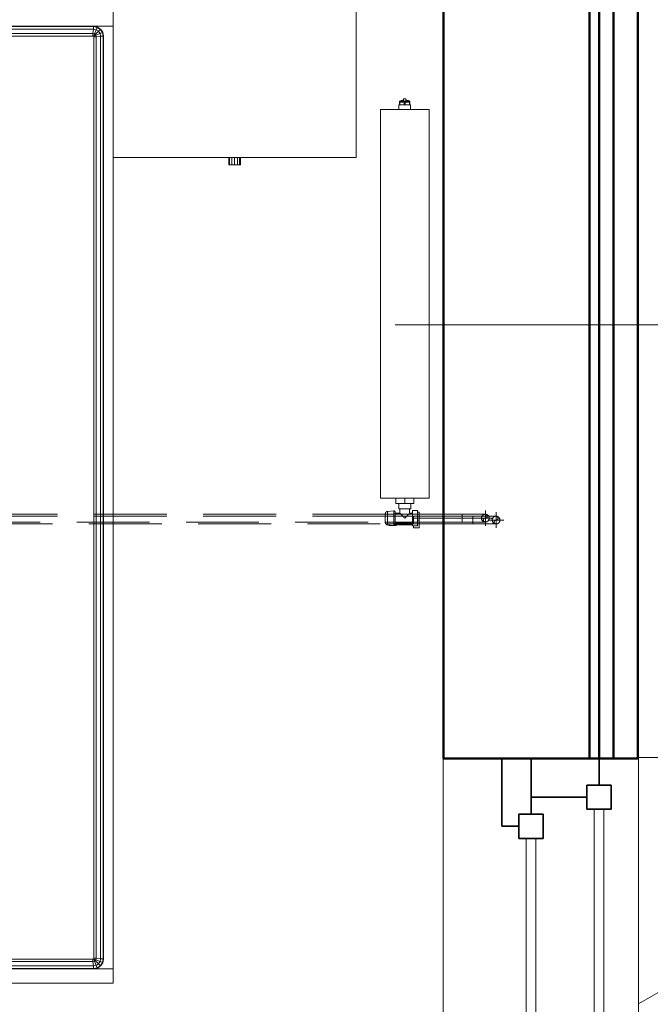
# Model space of a CAD drawing. Header units: millimetres. Extents: x -125 to 26481, y 4748 to 39818.
# Tile 66 of 104: x 23689 to 24987, y 31624 to 33651. Entities that reach past the tile are written whole.
import ezdxf

# ---------------------------------------------------------------- set-up
doc = ezdxf.new("R2010")
doc.units = ezdxf.units.MM
for name, pattern in [('ADSK_Осевая', [700, 500, -100, 0, -100]), ('ADSK_Скрыто', [300, 150, -150]), ('ADSK_Штриховая_ш3 п1_5', [225, 150, -75])]:
    doc.linetypes.add(name, pattern=pattern)
for name, color, linetype, lineweight in [('A-DETL-____-HDLN', 90, 'ADSK_Скрыто', 9), ('A-DETL-____-MBND', 5, 'ADSK_Штриховая_ш3 п1_5', 20), ('A-GENM-____-MCUT', 13, 'Continuous', 50), ('A-GENM-____-OTLN', 13, 'Continuous', 20), ('A-GLAZ-____-MCUT', 151, 'Continuous', 35), ('A-GLAZ-____-OTLN', 151, 'Continuous', 20), ('A-PART-____-MCUT', 2, 'Continuous', 50), ('A-PART-____-OTLN', 2, 'Continuous', 20), ('A-WALL-____-MCUT', 113, 'Continuous', 50), ('A-WALL-____-OTLN', 113, 'Continuous', 20), ('I-FURN-____-OTLN', 30, 'Continuous', 20), ('L-SITE-____-OTLN', 91, 'Continuous', 20), ('M-EQPM-___-IDEN', 50, 'Continuous', 20), ('M-EQPM-____-OTLN', 50, 'Continuous', 20), ('P-PIPE-____-CNTR', 3, 'ADSK_Осевая', 20), ('P-PIPE-____-OTLN', 3, 'Continuous', 20)]:
    doc.layers.add(name, color=color, linetype=linetype, lineweight=lineweight)

# ---------------------------------------------------------------- blocks, each defined once
blk = doc.blocks.new('Family - Site-608699-В_Этаж 02_Отопление')
at = {"layer": 'A-DETL-____-MBND', "color": 253}
blk.add_line((40704.2, 31625.4), (41402.9, 32029.5), dxfattribs=at)
blk = doc.blocks.new('Прямая форма - V line-610360-В_Этаж 02_Отопление')
at = {"layer": 'A-GLAZ-____-MCUT', "color": 53}
for p, q in [((105, -55), (55, -55)), ((55, -55), (55, -105)), ((105, -105), (105, -55)), ((846.6, -55), (796.6, -55)), ((796.6, -55), (796.6, -105)), ((846.6, -105), (846.6, -55)), ((896.6, -55), (846.6, -55)), ((846.6, -55), (846.6, -105)), ((896.6, -105), (896.6, -55)), ((1638.1, -55), (1588.1, -55)), ((1588.1, -55), (1588.1, -105)), ((1638.1, -105), (1638.1, -55)), ((55, -80), (0, -80)), ((0, -80), (0, -220)), ((55, -105), (55, -80)), ((1693.1, -80), (1638.1, -80)), ((1638.1, -80), (1638.1, -105)), ((1693.1, -220), (1693.1, -80)), ((55, -105), (105, -105)), ((80, -105), (55, -105)), ((80, -220), (80, -105)), ((796.6, -105), (846.6, -105)), ((846.6, -105), (896.6, -105)), ((1588.1, -105), (1638.1, -105)), ((1613.1, -105), (1613.1, -220)), ((1638.1, -105), (1613.1, -105)), ((165, -195), (115, -195)), ((115, -195), (115, -245)), ((165, -245), (165, -195)), ((846.6, -195), (796.6, -195)), ((796.6, -195), (796.6, -245)), ((896.6, -195), (846.6, -195)), ((846.6, -195), (846.6, -245)), ((846.6, -245), (846.6, -195)), ((896.6, -245), (896.6, -195)), ((1578.1, -195), (1528.1, -195)), ((1528.1, -195), (1528.1, -245)), ((1578.1, -245), (1578.1, -195)), ((0, -220), (80, -220)), ((115, -220), (0, -220)), ((0, -220), (0, -280)), ((115, -245), (115, -220)), ((1693.1, -220), (1578.1, -220)), ((1578.1, -220), (1578.1, -245)), ((1613.1, -220), (1693.1, -220)), ((1693.1, -280), (1693.1, -220)), ((115, -245), (165, -245)), ((140, -245), (115, -245)), ((140, -280), (140, -245)), ((796.6, -245), (846.6, -245)), ((846.6, -245), (896.6, -245)), ((1528.1, -245), (1578.1, -245)), ((1553.1, -245), (1553.1, -280)), ((1578.1, -245), (1553.1, -245)), ((0, -280), (140, -280)), ((1553.1, -280), (1693.1, -280))]:
    blk.add_line(p, q, dxfattribs=at)
at = {"layer": 'A-GLAZ-____-OTLN', "color": 253}
for p, q in [((796.6, -70), (105, -70)), ((1588.1, -70), (896.6, -70)), ((105, -90), (796.6, -90)), ((896.6, -90), (1588.1, -90)), ((796.6, -210), (165, -210)), ((1528.1, -210), (896.6, -210)), ((165, -230), (796.6, -230)), ((896.6, -230), (1528.1, -230))]:
    blk.add_line(p, q, dxfattribs=at)
blk = doc.blocks.new('Прямая форма - ფ2-610361-В_Этаж 02_Отопление')
blk.add_blockref('Прямая форма - V line-610360-В_Этаж 02_Отопление', (0, 0))
blk = doc.blocks.new('Прямая форма - V line-610911-В_Этаж 02_Отопление')
at = {"layer": 'I-FURN-____-OTLN', "color": 253}
for p, q in [((900, 0), (900, -300)), ((1400, 0), (1400, -300)), ((-859.9, -30.7), (859.9, -30.7)), ((-859.4, -35.9), (859.4, -35.9)), ((900, -30), (645.4, -30)), ((645.4, -30), (900, -30)), ((858.5, -44.8), (859.4, -35.9)), ((859.4, -35.9), (859.9, -30.7)), ((859.4, -35.9), (865.4, -37)), ((859.9, -30.7), (860, -30)), ((859.9, -30.7), (867.4, -32.2)), ((860, -30), (867.7, -31.5)), ((861.9, -45.5), (865.4, -37)), ((863.5, -46.5), (869.9, -40.1)), ((865.4, -37), (867.4, -32.2)), ((865.4, -37), (869.9, -40.1)), ((867.4, -32.2), (867.7, -31.5)), ((867.4, -32.2), (873.7, -36.3)), ((867.7, -31.5), (874.1, -35.9)), ((869.9, -40.1), (873.7, -36.3)), ((869.9, -40.1), (873, -44.6)), ((873.7, -36.3), (874.1, -35.9)), ((873.7, -36.3), (877.8, -42.6)), ((874.1, -35.9), (878.5, -42.3)), ((-858.5, -44.8), (858.5, -44.8)), ((-858, -50), (858, -50)), ((858, -50), (858.5, -44.8)), ((858, -50), (859.7, -50.3)), ((858.5, -44.8), (861.9, -45.5)), ((859.7, -50.3), (860, -50)), ((859.7, -50.3), (860, -52)), ((860, -50), (861.9, -45.5)), ((860, -50), (863.5, -46.5)), ((860, -50), (864.5, -48.1)), ((860, -52), (865.2, -51.5)), ((860, -52), (860, -1948)), ((861.9, -45.5), (863.5, -46.5)), ((863.5, -46.5), (864.5, -48.1)), ((864.5, -48.1), (873, -44.6)), ((864.5, -48.1), (865.2, -51.5)), ((865.2, -51.5), (874.1, -50.6)), ((865.2, -51.5), (865.2, -1948.5)), ((873, -44.6), (877.8, -42.6)), ((873, -44.6), (874.1, -50.6)), ((874.1, -50.6), (879.3, -50.1)), ((874.1, -50.6), (874.1, -1949.4)), ((877.8, -42.6), (878.5, -42.3)), ((877.8, -42.6), (879.3, -50.1)), ((878.5, -42.3), (880, -50)), ((879.3, -50.1), (880, -50)), ((879.3, -50.1), (879.3, -1949.9)), ((880, -50), (880, -1950)), ((900, -300), (900, -1970)), ((900, -300), (1400, -300)), ((1138, -315), (1138, -300)), ((1139.6, -315), (1139.6, -300)), ((1144, -315), (1144, -300)), ((1150, -315), (1150, -300)), ((1156, -315), (1156, -300)), ((1160.4, -315), (1160.4, -300)), ((1162, -315), (1162, -300)), ((1138, -315), (1139.6, -315)), ((1139.6, -315), (1144, -315)), ((1144, -315), (1150, -315)), ((1150, -315), (1156, -315)), ((1156, -315), (1160.4, -315)), ((1160.4, -315), (1162, -315)), ((859.4, -1964.1), (-859.4, -1964.1)), ((858.5, -1955.2), (-858.5, -1955.2)), ((858, -1950), (-858, -1950)), ((859.7, -1949.7), (858, -1950)), ((858, -1950), (858.5, -1955.2)), ((861.9, -1954.5), (858.5, -1955.2)), ((858.5, -1955.2), (859.4, -1964.1)), ((865.4, -1963), (859.4, -1964.1)), ((859.4, -1964.1), (859.9, -1969.3)), ((860, -1948), (859.7, -1949.7)), ((859.7, -1949.7), (860, -1950)), ((865.2, -1948.5), (860, -1948)), ((860, -1950), (864.5, -1951.9)), ((860, -1950), (863.5, -1953.5)), ((860, -1950), (861.9, -1954.5)), ((863.5, -1953.5), (861.9, -1954.5)), ((861.9, -1954.5), (865.4, -1963)), ((864.5, -1951.9), (863.5, -1953.5)), ((863.5, -1953.5), (869.9, -1959.9)), ((865.2, -1948.5), (864.5, -1951.9)), ((864.5, -1951.9), (873, -1955.4)), ((874.1, -1949.4), (865.2, -1948.5)), ((869.9, -1959.9), (865.4, -1963)), ((865.4, -1963), (867.4, -1967.8)), ((873.7, -1963.7), (867.4, -1967.8)), ((874.1, -1964.1), (867.7, -1968.5)), ((873, -1955.4), (869.9, -1959.9)), ((869.9, -1959.9), (873.7, -1963.7)), ((874.1, -1949.4), (873, -1955.4)), ((873, -1955.4), (877.8, -1957.4)), ((877.8, -1957.4), (873.7, -1963.7)), ((873.7, -1963.7), (874.1, -1964.1)), ((879.3, -1949.9), (874.1, -1949.4)), ((878.5, -1957.7), (874.1, -1964.1)), ((879.3, -1949.9), (877.8, -1957.4)), ((877.8, -1957.4), (878.5, -1957.7)), ((880, -1950), (878.5, -1957.7)), ((880, -1950), (879.3, -1949.9)), ((859.9, -1969.3), (-859.9, -1969.3)), ((645.4, -1970), (900, -1970)), ((645.4, -1970), (900, -1970)), ((867.4, -1967.8), (859.9, -1969.3)), ((859.9, -1969.3), (860, -1970)), ((867.7, -1968.5), (860, -1970)), ((867.4, -1967.8), (867.7, -1968.5)), ((900, -2000), (900, -1970)), ((900, -2000), (900, -1970)), ((900, -2000), (645.4, -2000)), ((645.4, -2000), (900, -2000))]:
    blk.add_line(p, q, dxfattribs=at)
blk = doc.blocks.new('Прямая форма - FU - 059-610912-В_Этаж 02_Отопление')
blk.add_blockref('Прямая форма - V line-610911-В_Этаж 02_Отопление', (0, 0))
blk = doc.blocks.new('Прямая форма - Gypsum Plasterboard - Waterproof-611012-В_Этаж 02_Отопление')
at = {"layer": 'A-WALL-____-MCUT', "color": 9}
for p, q in [((7184.9, 50), (3493.1, 50)), ((3493.1, 50), (3493.1, 0)), ((3493.1, 0), (7184.9, 0))]:
    blk.add_line(p, q, dxfattribs=at)
blk = doc.blocks.new('Прямая форма - Insulation - Thermal Break-611013-В_Этаж 02_Отопление')
at = {"layer": 'A-WALL-____-MCUT', "color": 9}
for p, q in [((7184.9, 80), (3493.1, 80)), ((3493.1, 80), (3493.1, 50)), ((3493.1, 50), (7184.9, 50))]:
    blk.add_line(p, q, dxfattribs=at)
blk = doc.blocks.new('Прямая форма - Masonry Block - Structural-611014-В_Этаж 02_Отопление')
at = {"layer": 'A-WALL-____-MCUT', "color": 9}
for p, q in [((5030, 400), (3493.1, 400)), ((3493.1, 400), (3493.1, 100)), ((3493.1, 100), (5030, 100))]:
    blk.add_line(p, q, dxfattribs=at)
blk = doc.blocks.new('Прямая форма - Concrete - Structural-611015-В_Этаж 02_Отопление')
at = {"layer": 'A-WALL-____-MCUT', "color": 9}
for p, q in [((7184.9, 100), (3493.1, 100)), ((3493.1, 100), (3493.1, 80)), ((3493.1, 80), (7184.9, 80))]:
    blk.add_line(p, q, dxfattribs=at)
blk = doc.blocks.new('Прямая форма - SW - 004-611016-В_Этаж 02_Отопление')
for name in ['Прямая форма - Masonry Block - Structural-611014-В_Этаж 02_Отопление', 'Прямая форма - Concrete - Structural-611015-В_Этаж 02_Отопление', 'Прямая форма - Insulation - Thermal Break-611013-В_Этаж 02_Отопление', 'Прямая форма - Gypsum Plasterboard - Waterproof-611012-В_Этаж 02_Отопление']:
    blk.add_blockref(name, (0, 0))
blk = doc.blocks.new('Family - ფ2-611018-В_Этаж 02_Отопление')
at = {"layer": 'A-GENM-____-MCUT', "lineweight": 9}
for p, q in [((-846.6, 401), (-846.6, 280)), ((846.6, 401), (-846.6, 401)), ((846.6, 280), (846.6, 401)), ((-846.6, 280), (-846.6, -1)), ((846.6, -1), (846.6, 280)), ((-846.6, -1), (846.6, -1))]:
    blk.add_line(p, q, dxfattribs=at)
blk = doc.blocks.new('Family - Gypsum Plasterboard - Waterproof-611020-В_Этаж 02_Отопление')
at = {"layer": 'A-PART-____-MCUT', "color": 9}
for p, q in [((7184.9, 50), (3493.1, 50)), ((3493.1, 50), (3493.1, 0)), ((3493.1, 0), (7184.9, 0))]:
    blk.add_line(p, q, dxfattribs=at)
blk = doc.blocks.new('Family - Insulation - Thermal Break-611022-В_Этаж 02_Отопление')
at = {"layer": 'A-PART-____-MCUT', "color": 9}
for p, q in [((7184.9, 80), (3493.1, 80)), ((3493.1, 80), (3493.1, 50)), ((3493.1, 50), (7184.9, 50))]:
    blk.add_line(p, q, dxfattribs=at)
blk = doc.blocks.new('Family - Masonry Block - Structural-611024-В_Этаж 02_Отопление')
at = {"layer": 'A-PART-____-MCUT', "color": 9}
for p, q in [((5030, 400), (3493.1, 400)), ((3493.1, 400), (3493.1, 100)), ((3493.1, 100), (5030, 100))]:
    blk.add_line(p, q, dxfattribs=at)
blk = doc.blocks.new('Family - Concrete - Structural-611028-В_Этаж 02_Отопление')
at = {"layer": 'A-PART-____-MCUT', "color": 9}
for p, q in [((7184.9, 100), (3493.1, 100)), ((3493.1, 100), (3493.1, 80)), ((3493.1, 80), (7184.9, 80))]:
    blk.add_line(p, q, dxfattribs=at)
blk = doc.blocks.new('Прямая форма - V line-612828-В_Этаж 02_Отопление')
at = {"layer": 'A-GENM-____-MCUT', "lineweight": 9}
for p, q in [((40703.2, 35504.2), (40703.2, 32132.5)), ((40703.2, 32132.5), (40753.2, 32132.5))]:
    blk.add_line(p, q, dxfattribs=at)
blk = doc.blocks.new('Прямая форма - SLA - 004-612829-В_Этаж 02_Отопление')
blk.add_blockref('Прямая форма - V line-612828-В_Этаж 02_Отопление', (0, 0))
blk = doc.blocks.new('V line_ifc_RVT-1-В_Этаж 02_Отопление')
at = {"layer": 'A-GENM-____-OTLN', "color": 253, "lineweight": 20}
blk.add_blockref('Прямая форма - SLA - 004-612829-В_Этаж 02_Отопление', (0, 0), dxfattribs=at)
at = {"layer": 'A-GENM-____-OTLN', "color": 253, "lineweight": 20, "rotation": 90}
blk.add_blockref('Family - ფ2-611018-В_Этаж 02_Отопление', (40703.2, 31284.2), dxfattribs=at)
at = {"layer": 'A-GLAZ-____-OTLN', "color": 253, "lineweight": 20, "rotation": 270}
blk.add_blockref('Прямая форма - ფ2-610361-В_Этаж 02_Отопление', (40703.2, 32130.8), dxfattribs=at)
at = {"layer": 'A-PART-____-OTLN', "color": 253, "lineweight": 20, "rotation": 90}
for name in ['Family - Concrete - Structural-611028-В_Этаж 02_Отопление', 'Family - Insulation - Thermal Break-611022-В_Этаж 02_Отопление', 'Family - Gypsum Plasterboard - Waterproof-611020-В_Этаж 02_Отопление', 'Family - Masonry Block - Structural-611024-В_Этаж 02_Отопление']:
    blk.add_blockref(name, (40703.2, 28637.6), dxfattribs=at)
at = {"layer": 'A-WALL-____-OTLN', "color": 253, "lineweight": 20, "rotation": 90}
blk.add_blockref('Прямая форма - SW - 004-611016-В_Этаж 02_Отопление', (40703.2, 28637.6), dxfattribs=at)
at = {"layer": 'I-FURN-____-OTLN', "color": 253, "lineweight": 20}
blk.add_blockref('Прямая форма - FU - 059-610912-В_Этаж 02_Отопление', (38722.9, 33667.6), dxfattribs=at)
at = {"layer": 'L-SITE-____-OTLN', "color": 253, "lineweight": 20}
blk.add_blockref('Family - Site-608699-В_Этаж 02_Отопление', (0, 0), dxfattribs=at)
blk = doc.blocks.new('ADSK_Радиатор универсальный_Боковое подключение_Клапаны - Радиатор 600х800-V63-В_Этаж 02_Отопление')
at = {"layer": 'A-DETL-____-HDLN'}
for p, q in [((-445, -50), (-448.9, -50)), ((-445, -46), (-445, -50)), ((-433.1, -50), (-445, -50))]:
    blk.add_line(p, q, dxfattribs=at)
at = {"layer": 'A-DETL-____-HDLN', "flags": 128}
for points in [[(-453.8, 0), (-453.9, 0), (-453.9, 0), (-454, 0), (-454, 0), (-454, 0)], [(-454, 0), (-454, 0), (-454, 0), (-453.9, 0), (-453.8, 0), (-453.7, 0)], [(-450, 20), (-450, 20), (-450, 20), (-449.9, 20), (-449.9, 20), (-449.8, 20), (-449.7, 20)], [(-449.7, 20), (-449.8, 20), (-449.9, 20), (-449.9, 20), (-450, 20), (-450, 20), (-450, 20), (-450, 20)], [(-432, 20), (-432, 20), (-432, 20), (-432.1, 20), (-432.1, 20), (-432.2, 20), (-432.3, 20)], [(-432.2, 20), (-432.1, 20), (-432.1, 20), (-432, 20), (-432, 20), (-432, 20), (-432, 20)], [(-428, 0), (-428, 0), (-428, 0), (-428.1, 0), (-428.2, 0)], [(-428.2, 0), (-428.1, 0), (-428.1, 0), (-428, 0), (-428, 0), (-428, 0)]]:
    blk.add_lwpolyline(points, dxfattribs=at)
at = {"layer": 'M-EQPM-____-OTLN'}
for p, q in [((400, 30), (-400, 30)), ((-400, 30), (-400, -70)), ((-400, 30), (-400, -70)), ((400, 30), (-400, 30)), ((400, -70), (400, 30)), ((400, -70), (400, 30)), ((-456.5, 13), (-456.5, -2)), ((-455.2, 13), (-456.5, 13)), ((-454.9, 15.8), (-456, 2.3)), ((-426, 2.3), (-456, 2.3)), ((-427.1, 15.8), (-454.9, 15.8)), ((-451, 0), (-451, -36)), ((-431, -10), (-431, 0)), ((-426, 2.3), (-427.1, 15.8)), ((-456.5, -2), (-451, -2)), ((-455, -2), (-455, -36)), ((-431, 0), (-451, 0)), ((-422, -10), (-431, -10)), ((-411, -7.5), (-422, -7.5)), ((-422, -7.5), (-422, -32.5)), ((-411, -20), (-411, -1.5)), ((-411, -1.5), (-400, -1.5)), ((-411, -38.5), (-411, -20)), ((-411, -20), (-400, -20)), ((410, -8), (400, -8)), ((410, -9.1), (410, -8)), ((410, -9.2), (410, -10.1)), ((410, -9.2), (415, -9.2)), ((415, -10.1), (410, -10.1)), ((410, -18.9), (410, -10.2)), ((410, -19.1), (410, -20.9)), ((410, -19.1), (415, -19.1)), ((417, -9.2), (415, -9.2)), ((415, -10.1), (415, -9.2)), ((415, -10.1), (415, -19.1)), ((415, -20.9), (415, -19.1)), ((417, -30.8), (417, -9.2)), ((417, -9.5), (417, -9.2)), ((422, -17.5), (417, -17.5)), ((422, -22.5), (422, -17.5)), ((-461, -38), (-457, -38)), ((-461, -50), (-461, -38)), ((-457, -36), (-441, -36)), ((-457, -46), (-457, -36)), ((-441, -36), (-425, -36)), ((-441, -36), (-441, -46)), ((-431, -36), (-431, -30)), ((-431, -30), (-422, -30)), ((-425, -46), (-425, -36)), ((-422, -32.5), (-411, -32.5)), ((-411, -38.5), (-400, -38.5)), ((400, -32), (410, -32)), ((415, -20.9), (410, -20.9)), ((410, -29.8), (410, -21.1)), ((410, -29.9), (410, -30.8)), ((410, -29.9), (415, -29.9)), ((415, -30.8), (410, -30.8)), ((410, -32), (410, -30.9)), ((415, -20.9), (415, -29.9)), ((415, -30.8), (415, -29.9)), ((415, -30.8), (417, -30.8)), ((422, -22.5), (417, -22.5)), ((417, -30.8), (417, -30.5)), ((-449, -50), (-461, -50)), ((-441, -46), (-457, -46)), ((-425, -46), (-441, -46)), ((-429, -50), (-433, -50)), ((-429, -50), (-429, -46)), ((-400, -70), (400, -70)), ((-400, -70), (400, -70))]:
    blk.add_line(p, q, dxfattribs=at)
at = {"layer": 'M-EQPM-____-OTLN', "flags": 128}
for points in [[(-454, 0), (-454.1, 0), (-454.2, 0), (-454.2, 0), (-454.3, 0), (-454.4, 0), (-454.5, 0.1), (-454.6, 0.1), (-454.6, 0.1), (-454.7, 0.1), (-454.8, 0.2), (-454.9, 0.2), (-454.9, 0.2), (-455, 0.3), (-455.1, 0.3), (-455.1, 0.3), (-455.2, 0.4), (-455.3, 0.4), (-455.3, 0.5), (-455.4, 0.6), (-455.4, 0.6), (-455.5, 0.7), (-455.5, 0.7), (-455.6, 0.8), (-455.6, 0.9), (-455.7, 0.9), (-455.7, 1), (-455.8, 1.1), (-455.8, 1.1), (-455.8, 1.2), (-455.9, 1.3), (-455.9, 1.4), (-455.9, 1.4), (-455.9, 1.5), (-456, 1.6), (-456, 1.7), (-456, 1.7), (-456, 1.8), (-456, 1.9), (-456, 2), (-456, 2.1), (-456, 2.1), (-456, 2.2), (-456, 2.3), (-456, 2.3)], [(-454.9, 15.8), (-454.9, 16), (-454.8, 16.2), (-454.8, 16.4), (-454.7, 16.6), (-454.7, 16.8), (-454.6, 17), (-454.5, 17.2), (-454.4, 17.4), (-454.3, 17.5), (-454.2, 17.7), (-454.1, 17.9), (-454, 18), (-453.9, 18.2), (-453.7, 18.3), (-453.6, 18.5), (-453.4, 18.6), (-453.3, 18.8), (-453.1, 18.9), (-453, 19), (-452.8, 19.1), (-452.7, 19.2), (-452.5, 19.3), (-452.3, 19.4), (-452.1, 19.5), (-451.9, 19.6), (-451.8, 19.7), (-451.6, 19.7), (-451.4, 19.8), (-451.2, 19.9), (-451, 19.9), (-450.8, 19.9), (-450.6, 20), (-450.4, 20), (-450.2, 20), (-450, 20)], [(-450.6, 0), (-450.9, 0), (-451.3, 0), (-451.6, 0), (-451.9, 0), (-452.1, 0), (-452.4, 0), (-452.6, 0), (-452.9, 0), (-453.1, 0), (-453.2, 0), (-453.4, 0), (-453.6, 0), (-453.7, 0), (-453.8, 0), (-453.9, 0), (-453.9, 0), (-454, 0), (-454, 0), (-454, 0)], [(-454, 0), (-454, 0), (-454, 0), (-453.9, 0), (-453.8, 0), (-453.7, 0), (-453.6, 0), (-453.5, 0), (-453.3, 0), (-453.2, 0), (-453, 0), (-452.8, 0), (-452.5, 0), (-452.3, 0), (-452, 0), (-451.7, 0), (-451.4, 0), (-451.1, 0), (-450.8, 0), (-450.4, 0), (-450.1, 0), (-449.7, 0), (-449.3, 0), (-448.9, 0), (-448.5, 0), (-448, 0), (-447.6, 0), (-447.1, 0), (-446.7, 0), (-446.2, 0), (-445.7, 0), (-445.2, 0), (-444.7, 0), (-444.2, 0), (-443.7, 0), (-443.2, 0), (-442.7, 0), (-442.2, 0), (-441.7, 0), (-441.1, 0), (-440.6, 0), (-440.1, 0), (-439.6, 0), (-439.1, 0), (-438.6, 0), (-438, 0), (-437.5, 0), (-437, 0), (-436.6, 0), (-436.1, 0), (-435.6, 0), (-435.1, 0), (-434.7, 0), (-434.2, 0), (-433.8, 0), (-433.3, 0), (-432.9, 0), (-432.5, 0), (-432.1, 0), (-431.8, 0), (-431.4, 0), (-431.1, 0), (-430.7, 0), (-430.4, 0), (-430.1, 0), (-429.9, 0), (-429.6, 0), (-429.4, 0), (-429.1, 0), (-428.9, 0), (-428.8, 0), (-428.6, 0), (-428.4, 0), (-428.3, 0), (-428.2, 0), (-428.1, 0), (-428.1, 0), (-428, 0), (-428, 0), (-428, 0)], [(-450, 20), (-450, 20), (-450, 20), (-449.9, 20), (-449.9, 20), (-449.8, 20), (-449.7, 20), (-449.6, 20), (-449.5, 20), (-449.4, 20), (-449.3, 20), (-449.1, 20), (-449, 20), (-448.8, 20), (-448.6, 20), (-448.4, 20), (-448.2, 20), (-448, 20), (-447.8, 20), (-447.5, 20), (-447.3, 20), (-447, 20), (-446.7, 20), (-446.5, 20), (-446.2, 20)], [(-432, 20), (-432, 20), (-432, 20), (-432.1, 20), (-432.1, 20), (-432.2, 20), (-432.3, 20), (-432.4, 20), (-432.5, 20), (-432.6, 20), (-432.7, 20), (-432.9, 20), (-433, 20), (-433.2, 20), (-433.4, 20), (-433.6, 20), (-433.8, 20), (-434, 20), (-434.2, 20), (-434.5, 20), (-434.7, 20), (-435, 20), (-435.3, 20), (-435.5, 20), (-435.8, 20), (-436.1, 20), (-436.4, 20), (-436.8, 20), (-437.1, 20), (-437.4, 20), (-437.7, 20), (-438.1, 20), (-438.4, 20), (-438.8, 20), (-439.1, 20), (-439.5, 20), (-439.8, 20), (-440.2, 20), (-440.5, 20), (-440.9, 20), (-441.3, 20), (-441.6, 20), (-442, 20), (-442.3, 20), (-442.7, 20), (-443, 20), (-443.4, 20), (-443.7, 20), (-444.1, 20), (-444.4, 20), (-444.7, 20), (-445.1, 20), (-445.4, 20), (-445.7, 20), (-446, 20), (-446.3, 20), (-446.6, 20), (-446.9, 20), (-447.1, 20), (-447.4, 20), (-447.6, 20), (-447.9, 20), (-448.1, 20), (-448.3, 20), (-448.5, 20), (-448.7, 20), (-448.9, 20), (-449.1, 20), (-449.2, 20), (-449.4, 20), (-449.5, 20), (-449.6, 20), (-449.7, 20), (-449.8, 20), (-449.9, 20), (-449.9, 20), (-450, 20), (-450, 20), (-450, 20), (-450, 20)], [(-435.7, 20), (-435.4, 20), (-435.1, 20), (-434.9, 20), (-434.6, 20), (-434.4, 20), (-434.1, 20), (-433.9, 20), (-433.7, 20), (-433.5, 20), (-433.3, 20), (-433.1, 20), (-432.9, 20), (-432.8, 20), (-432.6, 20), (-432.5, 20), (-432.4, 20), (-432.3, 20), (-432.2, 20), (-432.1, 20), (-432.1, 20), (-432, 20), (-432, 20), (-432, 20), (-432, 20)], [(-432, 20), (-431.8, 20), (-431.6, 20), (-431.4, 20), (-431.2, 19.9), (-431, 19.9), (-430.8, 19.9), (-430.6, 19.8), (-430.4, 19.7), (-430.2, 19.7), (-430.1, 19.6), (-429.9, 19.5), (-429.7, 19.4), (-429.5, 19.3), (-429.3, 19.2), (-429.2, 19.1), (-429, 19), (-428.9, 18.9), (-428.7, 18.8), (-428.6, 18.6), (-428.4, 18.5), (-428.3, 18.3), (-428.1, 18.2), (-428, 18), (-427.9, 17.9), (-427.8, 17.7), (-427.7, 17.5), (-427.6, 17.4), (-427.5, 17.2), (-427.4, 17), (-427.3, 16.8), (-427.3, 16.6), (-427.2, 16.4), (-427.2, 16.2), (-427.1, 16), (-427.1, 15.8)], [(-428, 0), (-428, 0), (-428, 0), (-428.1, 0), (-428.2, 0), (-428.3, 0), (-428.4, 0), (-428.5, 0), (-428.7, 0), (-428.8, 0), (-429, 0), (-429.2, 0), (-429.5, 0), (-429.7, 0), (-430, 0), (-430.3, 0), (-430.6, 0), (-430.9, 0), (-431.2, 0)], [(-426, 2.3), (-426, 2.3), (-426, 2.2), (-426, 2.1), (-426, 2), (-426, 1.9), (-426, 1.9), (-426, 1.8), (-426, 1.7), (-426, 1.6), (-426.1, 1.5), (-426.1, 1.5), (-426.1, 1.4), (-426.1, 1.3), (-426.1, 1.2), (-426.2, 1.2), (-426.2, 1.1), (-426.3, 1), (-426.3, 1), (-426.3, 0.9), (-426.4, 0.8), (-426.4, 0.8), (-426.5, 0.7), (-426.5, 0.6), (-426.6, 0.6), (-426.6, 0.5), (-426.7, 0.5), (-426.8, 0.4), (-426.8, 0.4), (-426.9, 0.3), (-427, 0.3), (-427, 0.2), (-427.1, 0.2), (-427.2, 0.2), (-427.3, 0.1), (-427.3, 0.1), (-427.4, 0.1), (-427.5, 0.1), (-427.6, 0), (-427.6, 0), (-427.7, 0), (-427.8, 0), (-427.9, 0), (-428, 0), (-428, 0)], [(415, -9.2), (415.5, -9.3), (416, -9.4)], [(417, -10.1), (417.8, -11), (418.6, -12.5), (419.6, -15.7), (419.8, -17.5)], [(415, -30.8), (415.5, -30.7), (416, -30.6)], [(417, -29.9), (417.8, -29), (418.6, -27.5), (419.6, -24.3), (419.8, -22.5)]]:
    blk.add_lwpolyline(points, dxfattribs=at)
at = {"layer": 'M-EQPM-____-OTLN'}
for points, knots in [([(-441, -20), (-440.4, -19.4), (-439.1, -18.1), (-437.5, -16.5), (-436.4, -15.4), (-435.8, -14.8), (-435.4, -14.4), (-435, -14), (-434.5, -13.5), (-434.1, -13.1), (-433.7, -12.7), (-433.4, -12.4), (-433, -12), (-432.7, -11.7), (-432.3, -11.3), (-432, -11.1), (-431.8, -10.8), (-431.6, -10.5), (-431.4, -10.4), (-431.2, -10.2), (-431, -10.1), (-431, -10), (-431, -10)], [0, 0, 0, 0, 0.142857, 0.285714, 0.357143, 0.392857, 0.428571, 0.464286, 0.5, 0.535714, 0.571429, 0.607143, 0.642857, 0.678571, 0.714286, 0.75, 0.785714, 0.821429, 0.857143, 0.892857, 0.928571, 1, 1, 1, 1]), ([(-431, -30), (-431, -30), (-431, -29.9), (-431.2, -29.8), (-431.4, -29.6), (-431.6, -29.5), (-431.8, -29.2), (-432, -28.9), (-432.3, -28.7), (-432.7, -28.3), (-433, -28), (-433.4, -27.6), (-433.7, -27.3), (-434.1, -26.9), (-434.7, -26.3), (-435.2, -25.8), (-435.8, -25.2), (-436.4, -24.6), (-437.5, -23.5), (-439.1, -21.9), (-440.4, -20.6), (-441, -20)], [0, 0, 0, 0, 0.071429, 0.107143, 0.142857, 0.178571, 0.214286, 0.25, 0.285714, 0.321429, 0.357143, 0.392857, 0.428571, 0.464286, 0.5, 0.571429, 0.607143, 0.642857, 0.714286, 0.857143, 1, 1, 1, 1])]:
    blk.add_open_spline(points, degree=3, knots=knots, dxfattribs=at)
blk = doc.blocks.new('ADSK_СШПЭ Аксиальный_Поворот с фиксатором - Поворот трубы-V29-В_Этаж 02_Отопление')
at = {"layer": 'A-DETL-____-HDLN', "color": 1}
blk.add_line((40389.2, 32617.2), (40389.2, 32617.2), dxfattribs=at)
at = {"layer": 'P-PIPE-____-OTLN', "color": 10}
for p, q in [((40341.2, 32633.2), (40341.2, 32632.1)), ((40341.2, 32632.1), (40341.2, 32630.8)), ((40341.2, 32630.8), (40341.2, 32629.2)), ((40341.2, 32629.2), (40341.2, 32627.3)), ((40341.2, 32627.2), (40341.2, 32625.2)), ((40341.2, 32625.2), (40341.2, 32623.1)), ((40341.2, 32623.1), (40341.2, 32621.2)), ((40341.2, 32621.2), (40341.2, 32619.5)), ((40341.2, 32619.5), (40341.2, 32617.5)), ((40341.2, 32617.4), (40341.2, 32617.2))]:
    blk.add_line(p, q, dxfattribs=at)
at = {"layer": 'P-PIPE-____-OTLN', "color": 10, "flags": 128}
for points in [[(40389.2, 32633.2), (40389.2, 32633.2), (40389.1, 32633.2), (40388.9, 32633.2), (40388.6, 32633.2), (40388.3, 32633.2), (40387.9, 32633.2), (40387.4, 32633.2), (40386.8, 32633.2), (40386.2, 32633.2), (40385.5, 32633.2), (40384.7, 32633.2), (40383.8, 32633.2), (40382.9, 32633.2), (40381.9, 32633.2), (40380.9, 32633.2), (40379.7, 32633.2), (40378.6, 32633.2), (40377.3, 32633.2), (40376, 32633.2), (40374.7, 32633.2), (40373.3, 32633.2), (40371.8, 32633.2), (40370.3, 32633.2), (40368.8, 32633.2), (40367.2, 32633.2), (40365.5, 32633.2), (40363.9, 32633.2), (40362.2, 32633.2), (40360.4, 32633.2), (40358.6, 32633.2), (40356.8, 32633.2), (40355, 32633.2), (40353.2, 32633.2), (40351.3, 32633.2), (40349.4, 32633.2), (40347.5, 32633.2), (40345.6, 32633.2), (40343.7, 32633.2), (40341.8, 32633.2), (40341.2, 32633.2)], [(40341.2, 32617.2), (40343.2, 32617.2), (40345.1, 32617.2), (40347, 32617.2), (40348.9, 32617.2), (40350.8, 32617.2), (40352.7, 32617.2), (40354.5, 32617.2), (40356.3, 32617.2), (40358.2, 32617.2), (40359.9, 32617.2), (40361.7, 32617.2), (40363.4, 32617.2), (40365.1, 32617.2), (40366.7, 32617.2), (40368.3, 32617.2), (40369.9, 32617.2), (40371.4, 32617.2), (40372.9, 32617.2), (40374.3, 32617.2), (40375.7, 32617.2), (40377, 32617.2), (40378.2, 32617.2), (40379.4, 32617.2), (40380.6, 32617.2), (40381.6, 32617.2), (40382.6, 32617.2), (40383.6, 32617.2), (40384.4, 32617.2), (40385.2, 32617.2), (40386, 32617.2), (40386.6, 32617.2), (40387.2, 32617.2), (40387.7, 32617.2), (40388.2, 32617.2), (40388.5, 32617.2), (40388.8, 32617.2), (40389, 32617.2), (40389.2, 32617.2), (40389.2, 32617.2), (40389.2, 32617.2)]]:
    blk.add_lwpolyline(points, dxfattribs=at)
at = {"layer": 'P-PIPE-____-OTLN', "color": 10}
for start, end in [(0, 90), (270, 0)]:
    blk.add_arc((40389.2, 32625.2), 8, start, end, dxfattribs=at)
blk = doc.blocks.new('ADSK_СШПЭ Аксиальный_Поворот с фиксатором - Поворот трубы-V30-В_Этаж 02_Отопление')
at = {"layer": 'A-DETL-____-HDLN', "color": 1, "flags": 128}
for points in [[(40389.8, 32633.2), (40389.9, 32633.1), (40390.2, 32633.1), (40390.5, 32633.1), (40390.8, 32633)], [(40391.8, 32632.8), (40392.1, 32632.7), (40392.4, 32632.5), (40392.6, 32632.4), (40392.8, 32632.3)], [(40390.8, 32617.3), (40390.6, 32617.3), (40390.3, 32617.2), (40390, 32617.2), (40389.8, 32617.2)], [(40392.8, 32618), (40392.7, 32618), (40392.4, 32617.8), (40392.1, 32617.7), (40391.8, 32617.6)], [(40393.7, 32631.8), (40393.8, 32631.8), (40394, 32631.6), (40394.3, 32631.4), (40394.5, 32631.2)], [(40394.5, 32619.2), (40394.3, 32619), (40394.1, 32618.8), (40393.8, 32618.6), (40393.7, 32618.5)], [(40395.3, 32630.5), (40395.4, 32630.3), (40395.6, 32630), (40395.8, 32629.8), (40395.9, 32629.6)], [(40395.9, 32620.7), (40395.8, 32620.7), (40395.7, 32620.4), (40395.5, 32620.1), (40395.3, 32619.9)], [(40396.4, 32628.7), (40396.4, 32628.7), (40396.6, 32628.4), (40396.7, 32628.1), (40396.8, 32627.8)], [(40396.8, 32622.7), (40396.7, 32622.4), (40396.6, 32622.1), (40396.5, 32621.8), (40396.4, 32621.6)], [(40397.1, 32626.7), (40397.1, 32626.5), (40397.2, 32626.2), (40397.2, 32625.9), (40397.2, 32625.7)], [(40397.2, 32624.7), (40397.2, 32624.5), (40397.2, 32624.2), (40397.1, 32623.9), (40397.1, 32623.6)]]:
    blk.add_lwpolyline(points, dxfattribs=at)
at = {"layer": 'A-DETL-____-HDLN', "color": 1}
for start, end in [(90, 180), (180, 270)]:
    blk.add_arc((40389.2, 32625.2), 8, start, end, dxfattribs=at)
at = {"layer": 'A-DETL-____-MBND', "color": 10, "flags": 128}
for points in [[(40341.2, 32633.2), (40343.2, 32633.2), (40345.1, 32633.2), (40347, 32633.2), (40348.9, 32633.2), (40350.8, 32633.2), (40352.7, 32633.2), (40354.5, 32633.2), (40356.3, 32633.2), (40358.2, 32633.2), (40359.9, 32633.2), (40361.7, 32633.2), (40363.4, 32633.2), (40365.1, 32633.2), (40366.7, 32633.2), (40368.3, 32633.2)], [(40377, 32633.2), (40378.2, 32633.2), (40379.4, 32633.2), (40380.6, 32633.2), (40381.6, 32633.2), (40382.6, 32633.2), (40383.6, 32633.2), (40384.4, 32633.2), (40385.2, 32633.2), (40386, 32633.2), (40386.6, 32633.2), (40387.2, 32633.2), (40387.7, 32633.2)]]:
    blk.add_lwpolyline(points, dxfattribs=at)
blk = doc.blocks.new('ADSK_СШПЭ Аксиальный_Поворот с фиксатором - Поворот трубы-V31-В_Этаж 02_Отопление')
at = {"layer": 'A-DETL-____-HDLN', "color": 5}
for p, q in [((40363.2, 32629.2), (40363.2, 32621.2)), ((40363.2, 32621.2), (40363.2, 32617.2)), ((40411.2, 32613.2), (40411.2, 32613.2))]:
    blk.add_line(p, q, dxfattribs=at)
at = {"layer": 'A-DETL-____-HDLN', "color": 5, "flags": 128}
blk.add_lwpolyline([(40396.7, 32629.2), (40395.3, 32629.2), (40393.8, 32629.2), (40392.3, 32629.2), (40390.8, 32629.2), (40389.2, 32629.2), (40387.5, 32629.2), (40385.9, 32629.2), (40384.2, 32629.2), (40382.4, 32629.2), (40380.6, 32629.2), (40378.8, 32629.2), (40377, 32629.2), (40375.2, 32629.2), (40373.3, 32629.2), (40371.4, 32629.2), (40369.5, 32629.2), (40367.6, 32629.2), (40365.7, 32629.2), (40363.8, 32629.2), (40363.2, 32629.2)], dxfattribs=at)
at = {"layer": 'P-PIPE-____-OTLN', "color": 170}
for p, q in [((40363.2, 32617.2), (40363.2, 32615.5)), ((40363.2, 32615.5), (40363.2, 32614.3)), ((40363.2, 32614.2), (40363.2, 32613.5)), ((40363.2, 32613.4), (40363.2, 32613.2))]:
    blk.add_line(p, q, dxfattribs=at)
at = {"layer": 'P-PIPE-____-OTLN', "color": 170, "flags": 128}
for points in [[(40363.2, 32613.2), (40365.2, 32613.2), (40367.1, 32613.2), (40369, 32613.2), (40370.9, 32613.2), (40372.8, 32613.2), (40374.7, 32613.2), (40376.5, 32613.2), (40378.3, 32613.2), (40380.2, 32613.2), (40381.9, 32613.2), (40383.7, 32613.2), (40385.4, 32613.2), (40387.1, 32613.2), (40388.7, 32613.2), (40390.3, 32613.2), (40391.9, 32613.2), (40393.4, 32613.2), (40394.9, 32613.2), (40396.3, 32613.2), (40397.7, 32613.2), (40399, 32613.2), (40400.2, 32613.2), (40401.4, 32613.2), (40402.6, 32613.2), (40403.6, 32613.2), (40404.6, 32613.2), (40405.6, 32613.2), (40406.4, 32613.2), (40407.2, 32613.2), (40408, 32613.2), (40408.6, 32613.2), (40409.2, 32613.2), (40409.7, 32613.2), (40410.2, 32613.2), (40410.5, 32613.2), (40410.8, 32613.2), (40411, 32613.2), (40411.2, 32613.2), (40411.2, 32613.2), (40411.2, 32613.2)], [(40411.2, 32629.2), (40411.2, 32629.2), (40411.1, 32629.2), (40410.9, 32629.2), (40410.6, 32629.2), (40410.3, 32629.2), (40409.9, 32629.2), (40409.4, 32629.2), (40408.8, 32629.2), (40408.2, 32629.2), (40407.5, 32629.2), (40406.7, 32629.2), (40405.8, 32629.2), (40404.9, 32629.2), (40403.9, 32629.2), (40402.9, 32629.2), (40401.7, 32629.2), (40400.6, 32629.2), (40399.3, 32629.2), (40398, 32629.2), (40396.7, 32629.2)]]:
    blk.add_lwpolyline(points, dxfattribs=at)
at = {"layer": 'P-PIPE-____-OTLN', "color": 170}
for start, end in [(0, 90), (270, 0)]:
    blk.add_arc((40411.2, 32621.2), 8, start, end, dxfattribs=at)
blk = doc.blocks.new('ADSK_СШПЭ Аксиальный_Поворот с фиксатором - Поворот трубы-V76-В_Этаж 02_Отопление')
at = {"layer": 'A-DETL-____-HDLN', "color": 5}
for p, q in [((40363.2, 32629.2), (40363.2, 32621.2)), ((40363.2, 32621.2), (40363.2, 32617.2))]:
    blk.add_line(p, q, dxfattribs=at)
at = {"layer": 'A-DETL-____-HDLN', "color": 5, "flags": 128}
for points in [[(40363.2, 32629.2), (40365.2, 32629.2), (40367.1, 32629.2), (40369, 32629.2), (40370.9, 32629.2), (40372.8, 32629.2), (40374.7, 32629.2), (40376.5, 32629.2), (40378.3, 32629.2), (40380.2, 32629.2), (40381.9, 32629.2), (40383.7, 32629.2), (40385.4, 32629.2), (40387.1, 32629.2), (40388.7, 32629.2), (40390.3, 32629.2), (40391.9, 32629.2), (40393.4, 32629.2), (40394.9, 32629.2), (40396.3, 32629.2), (40396.6, 32629.2)], [(40411.8, 32629.2), (40411.9, 32629.1), (40412.2, 32629.1), (40412.5, 32629.1), (40412.8, 32629)], [(40412.8, 32613.3), (40412.6, 32613.3), (40412.3, 32613.2), (40412, 32613.2), (40411.8, 32613.2)], [(40413.8, 32628.8), (40414.1, 32628.7), (40414.4, 32628.5), (40414.6, 32628.4), (40414.8, 32628.3)], [(40414.8, 32614), (40414.7, 32614), (40414.4, 32613.8), (40414.1, 32613.7), (40413.8, 32613.6)], [(40415.7, 32627.8), (40415.8, 32627.8), (40416, 32627.6), (40416.3, 32627.4), (40416.5, 32627.2)], [(40416.5, 32615.2), (40416.3, 32615), (40416.1, 32614.8), (40415.8, 32614.6), (40415.7, 32614.5)], [(40417.3, 32626.5), (40417.4, 32626.3), (40417.6, 32626), (40417.8, 32625.8), (40417.9, 32625.6)], [(40417.9, 32616.7), (40417.8, 32616.7), (40417.7, 32616.4), (40417.5, 32616.1), (40417.3, 32615.9)], [(40418.4, 32624.7), (40418.4, 32624.7), (40418.6, 32624.4), (40418.7, 32624.1), (40418.8, 32623.8)], [(40418.8, 32618.7), (40418.7, 32618.4), (40418.6, 32618.1), (40418.5, 32617.8), (40418.4, 32617.6)], [(40419.1, 32622.7), (40419.1, 32622.5), (40419.2, 32622.2), (40419.2, 32621.9), (40419.2, 32621.7)], [(40419.2, 32620.7), (40419.2, 32620.5), (40419.2, 32620.2), (40419.1, 32619.9), (40419.1, 32619.6)]]:
    blk.add_lwpolyline(points, dxfattribs=at)
at = {"layer": 'A-DETL-____-HDLN', "color": 5}
for start, end in [(90, 180), (180, 270)]:
    blk.add_arc((40411.2, 32621.2), 8, start, end, dxfattribs=at)
at = {"layer": 'A-DETL-____-MBND', "color": 170, "flags": 128}
for points in [[(40403.9, 32613.2), (40402.9, 32613.2), (40401.7, 32613.2), (40400.6, 32613.2), (40399.3, 32613.2), (40398, 32613.2), (40396.7, 32613.2), (40395.3, 32613.2), (40393.8, 32613.2), (40392.3, 32613.2), (40390.8, 32613.2), (40389.2, 32613.2), (40387.5, 32613.2), (40385.9, 32613.2), (40384.2, 32613.2), (40382.4, 32613.2), (40380.6, 32613.2), (40378.8, 32613.2), (40377, 32613.2), (40375.2, 32613.2)], [(40399, 32629.2), (40400.2, 32629.2), (40401.4, 32629.2), (40402.6, 32629.2), (40403.6, 32629.2), (40404.6, 32629.2), (40405.6, 32629.2), (40406.4, 32629.2), (40407.2, 32629.2), (40408, 32629.2), (40408.6, 32629.2), (40409.2, 32629.2), (40409.7, 32629.2)]]:
    blk.add_lwpolyline(points, dxfattribs=at)

msp = doc.modelspace()

# ---------------------------------------------------------------- linework, layer by layer
at = {"layer": 'A-DETL-____-HDLN', "color": 1}
for p, q in [((24507.5, 32633.2), (24441.6, 32633.2)), ((24441.6, 32617.2), (24507.5, 32617.2))]:
    msp.add_line(p, q, dxfattribs=at)
at = {"layer": 'A-DETL-____-HDLN', "color": 5}
for p, q in [((24477.5, 32629.2), (24441.6, 32629.2)), ((24442.8, 32613.2), (24511.5, 32613.2)), ((24485.5, 32629.2), (24477.6, 32629.2)), ((24621.5, 32629.2), (24485.6, 32629.2)), ((24621.5, 32629.2), (24499.5, 32629.2)), ((24499.5, 32629.2), (24499.5, 32613.2)), ((24499.5, 32613.2), (24511.5, 32613.2)), ((24621.5, 32617.2), (24621.5, 32629.2)), ((24621.5, 32617.2), (24621.5, 32629.2))]:
    msp.add_line(p, q, dxfattribs=at)
at = {"layer": 'A-DETL-____-HDLN', "color": 1}
for centre, radius, start, end in [((24647.5, 32625.2), 8, 61.1006, 180), ((24647.5, 32629.2), 4, 270, 90), ((24647.5, 32625.2), 8, 1.0682, 58.8943), ((24647.5, 32625.2), 8, 180, 299.5999), ((24647.5, 32621.2), 4, 90, 270), ((24647.5, 32625.2), 8, 300.9399, 358.9591)]:
    msp.add_arc(centre, radius, start, end, dxfattribs=at)
at = {"layer": 'A-DETL-____-HDLN', "color": 5}
for centre, radius, start, end in [((24669.5, 32621.2), 8, 61.101, 180), ((24669.5, 32621.2), 8, 180, 299.5999), ((24669.5, 32617.2), 4, 90, 270), ((24669.5, 32625.2), 4, 270, 90), ((24669.5, 32621.2), 8, 1.0683, 58.8939), ((24669.5, 32621.2), 8, 300.9396, 358.9591)]:
    msp.add_arc(centre, radius, start, end, dxfattribs=at)
at = {"layer": 'A-DETL-____-MBND', "color": 10}
for p, q in [((24441.5, 32633.2), (20881.2, 32633.2)), ((20881.2, 32617.2), (24441.5, 32617.2))]:
    msp.add_line(p, q, dxfattribs=at)
at = {"layer": 'A-DETL-____-MBND', "color": 170}
for p, q in [((24441.5, 32629.2), (20906.2, 32629.2)), ((20906.2, 32613.2), (24442.8, 32613.2))]:
    msp.add_line(p, q, dxfattribs=at)
at = {"layer": 'M-EQPM-___-IDEN'}
msp.add_line((24461.8, 33023.1), (25078.1, 33023.1), dxfattribs=at)
at = {"layer": 'P-PIPE-____-CNTR', "color": 10}
for p, q in [((24647.5, 32609.2), (24647.5, 32641.2)), ((24507.5, 32625.2), (24599.5, 32625.2)), ((24647.5, 32625.2), (24599.5, 32625.2)), ((24631.5, 32625.2), (24663.5, 32625.2))]:
    msp.add_line(p, q, dxfattribs=at)
at = {"layer": 'P-PIPE-____-CNTR', "color": 170}
for p, q in [((24669.5, 32605.2), (24669.5, 32637.2)), ((24653.5, 32621.2), (24685.5, 32621.2)), ((24669.5, 32621.2), (24655.6, 32621.2))]:
    msp.add_line(p, q, dxfattribs=at)
at = {"layer": 'P-PIPE-____-OTLN', "color": 10}
for p, q in [((24599.5, 32633.2), (24507.5, 32633.2)), ((24599.5, 32632.9), (24599.5, 32633.2)), ((24599.5, 32625.2), (24599.5, 32632.9)), ((24507.5, 32617.2), (24599.5, 32617.2)), ((24599.5, 32623.1), (24599.5, 32625.2)), ((24599.5, 32621.2), (24599.5, 32623.1)), ((24599.5, 32619.5), (24599.5, 32621.2)), ((24599.5, 32618.3), (24599.5, 32619.5)), ((24599.5, 32617.2), (24599.5, 32618.2))]:
    msp.add_line(p, q, dxfattribs=at)
at = {"layer": 'P-PIPE-____-OTLN', "color": 170}
for p, q in [((24511.5, 32613.2), (24621.5, 32613.2)), ((24621.5, 32615.5), (24621.5, 32617.2)), ((24621.5, 32614.3), (24621.5, 32615.5)), ((24621.5, 32613.2), (24621.5, 32614.2))]:
    msp.add_line(p, q, dxfattribs=at)

# ---------------------------------------------------------------- block references
at = {"lineweight": 9}
msp.add_blockref('V line_ifc_RVT-1-В_Этаж 02_Отопление', (-15741.7, 0), dxfattribs=at)
at = {"layer": 'A-DETL-____-HDLN', "rotation": 90.00004683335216}
msp.add_blockref('ADSK_Радиатор универсальный_Боковое подключение_Клапаны - Радиатор 600х800-V63-В_Этаж 02_Отопление', (24461.5, 33066.2), dxfattribs=at)
at = {"layer": 'A-DETL-____-HDLN', "color": 1}
for name in ['ADSK_СШПЭ Аксиальный_Поворот с фиксатором - Поворот трубы-V29-В_Этаж 02_Отопление', 'ADSK_СШПЭ Аксиальный_Поворот с фиксатором - Поворот трубы-V30-В_Этаж 02_Отопление']:
    msp.add_blockref(name, (-15741.7, 0), dxfattribs=at)
at = {"layer": 'A-DETL-____-HDLN', "color": 5}
for name in ['ADSK_СШПЭ Аксиальный_Поворот с фиксатором - Поворот трубы-V31-В_Этаж 02_Отопление', 'ADSK_СШПЭ Аксиальный_Поворот с фиксатором - Поворот трубы-V76-В_Этаж 02_Отопление']:
    msp.add_blockref(name, (-15741.7, 0), dxfattribs=at)

doc.saveas('drawing.dxf')
